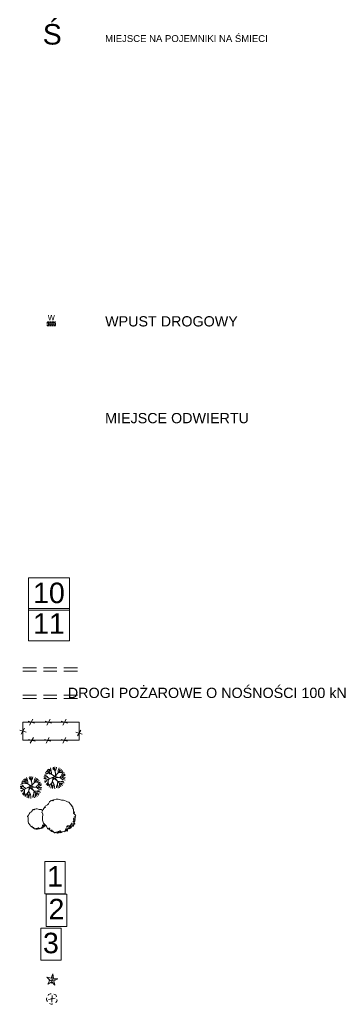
# Model space of a CAD drawing. Header units: centimetres. Extents: x -29333 to 403204, y -464147 to 16641.
# Tile 38 of 134: x -28786 to -24102, y -35205 to -20793. Entities that reach past the tile are written whole.
import ezdxf

# ---------------------------------------------------------------- set-up
doc = ezdxf.new("R2010")
doc.units = ezdxf.units.CM
doc.header["$MEASUREMENT"] = 0
doc.set_wipeout_variables(frame=1)
for name, pattern in [('Krawędzie ukryte', [34, 24, -10]), ('Przerywana BARDZO długa', [300, 200, -100]), ('Wipeout_Contour', [100, 0, -100])]:
    doc.linetypes.add(name, pattern=pattern)
for name, color, linetype in [('810-G Ogólne', 7, 'Continuous'), ('830-G Teksty Etykiety', 7, 'Continuous'), ('DROGI POŻAROWE', 7, 'Continuous'), ('PZT NOWE', 7, 'Continuous'), ('WYBURZENIA', 7, 'Continuous')]:
    doc.layers.add(name, color=color, linetype=linetype)
doc.styles.add('GENERATED_STYLE_11', font='arial.ttf')

# ---------------------------------------------------------------- blocks, each defined once
blk = doc.blocks.new('Drzewo rzut 21[44]_1', base_point=(-28520, -32494))
at = {"color": 254, "linetype": 'Wipeout_Contour', "lineweight": 0, "ltscale": 8087210.834795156}
blk.add_wipeout([(-28498, -32636), (-28496, -32633), (-28500, -32632), (-28500, -32630), (-28494, -32630), (-28484, -32630), (-28478, -32628), (-28472, -32631), (-28469, -32625), (-28459, -32626), (-28454, -32621), (-28456, -32618), (-28459, -32619), (-28463, -32618), (-28462, -32614), (-28460, -32610), (-28454, -32610), (-28455, -32614), (-28449, -32613), (-28449, -32610), (-28450, -32606), (-28446, -32608), (-28440, -32609), (-28438, -32605), (-28442, -32605), (-28444, -32603), (-28440, -32601), (-28434, -32602), (-28428, -32605), (-28428, -32600), (-28431, -32598), (-28431, -32594), (-28421, -32593), (-28419, -32596), (-28420, -32599), (-28415, -32598), (-28416, -32594), (-28415, -32591), (-28411, -32590), (-28410, -32592), (-28407, -32589), (-28410, -32586), (-28417, -32589), (-28421, -32587), (-28420, -32582), (-28415, -32581), (-28412, -32580), (-28405, -32581), (-28401, -32580), (-28401, -32575), (-28396, -32575), (-28396, -32580), (-28392, -32582), (-28389, -32575), (-28393, -32572), (-28395, -32570), (-28391, -32565), (-28393, -32562), (-28391, -32559), (-28388, -32560), (-28385, -32558), (-28383, -32559), (-28384, -32560), (-28382, -32564), (-28379, -32562), (-28379, -32557), (-28384, -32555), (-28387, -32555), (-28388, -32549), (-28386, -32550), (-28383, -32545), (-28386, -32543), (-28386, -32539), (-28382, -32538), (-28380, -32539), (-28379, -32534), (-28382, -32532), (-28381, -32529), (-28377, -32529), (-28376, -32525), (-28380, -32523), (-28382, -32515), (-28376, -32513), (-28373, -32506), (-28377, -32509), (-28380, -32507), (-28376, -32502), (-28381, -32499), (-28380, -32497), (-28374, -32495), (-28371, -32491), (-28374, -32483), (-28382, -32477), (-28391, -32467), (-28390, -32460), (-28386, -32461), (-28385, -32465), (-28383, -32462), (-28386, -32458), (-28392, -32451), (-28392, -32442), (-28392, -32430), (-28397, -32425), (-28398, -32414), (-28402, -32409), (-28401, -32405), (-28404, -32405), (-28405, -32407), (-28407, -32402), (-28417, -32387), (-28432, -32370), (-28443, -32367), (-28456, -32362), (-28469, -32356), (-28479, -32354), (-28492, -32354), (-28498, -32352), (-28527, -32345), (-28543, -32345), (-28565, -32350), (-28572, -32358), (-28579, -32354), (-28587, -32355), (-28603, -32368), (-28609, -32384), (-28621, -32394), (-28639, -32404), (-28643, -32412), (-28641, -32414), (-28638, -32415), (-28640, -32418), (-28647, -32418), (-28657, -32436), (-28666, -32453), (-28670, -32457), (-28669, -32461), (-28665, -32461), (-28659, -32477), (-28663, -32507), (-28663, -32527), (-28654, -32554), (-28629, -32581), (-28621, -32601), (-28617, -32604), (-28609, -32603), (-28605, -32599), (-28602, -32599), (-28600, -32601), (-28603, -32604), (-28605, -32610), (-28601, -32613), (-28595, -32613), (-28594, -32622), (-28589, -32621), (-28584, -32620), (-28586, -32617), (-28583, -32616), (-28579, -32617), (-28581, -32621), (-28584, -32627), (-28580, -32630), (-28579, -32628), (-28580, -32626), (-28573, -32625), (-28569, -32627), (-28561, -32635), (-28562, -32637), (-28558, -32640), (-28555, -32639), (-28553, -32636), (-28547, -32632), (-28545, -32635), (-28546, -32637), (-28540, -32638), (-28542, -32636), (-28539, -32634), (-28533, -32631), (-28528, -32633), (-28527, -32629), (-28523, -32626), (-28524, -32631), (-28525, -32636), (-28520, -32637), (-28521, -32633), (-28516, -32633), (-28513, -32634), (-28508, -32638)], dxfattribs=at).dxf.layer = 'PZT NOWE'
at = {"layer": 'PZT NOWE', "color": 8, "linetype": 'Continuous', "lineweight": 13}
for p, q in [((-28647, -32418), (-28657, -32436)), ((-28640, -32418), (-28647, -32418)), ((-28639, -32404), (-28643, -32412)), ((-28643, -32412), (-28641, -32414)), ((-28641, -32414), (-28638, -32415)), ((-28638, -32415), (-28640, -32418)), ((-28621, -32394), (-28639, -32404)), ((-28609, -32384), (-28621, -32394)), ((-28603, -32368), (-28609, -32384)), ((-28587, -32355), (-28603, -32368)), ((-28579, -32354), (-28587, -32355)), ((-28572, -32358), (-28579, -32354)), ((-28565, -32350), (-28572, -32358)), ((-28543, -32345), (-28565, -32350)), ((-28527, -32345), (-28543, -32345)), ((-28498, -32352), (-28527, -32345)), ((-28492, -32354), (-28498, -32352)), ((-28479, -32354), (-28492, -32354)), ((-28469, -32356), (-28479, -32354)), ((-28456, -32362), (-28469, -32356)), ((-28443, -32367), (-28456, -32362)), ((-28432, -32370), (-28443, -32367)), ((-28417, -32387), (-28432, -32370)), ((-28407, -32402), (-28417, -32387)), ((-28405, -32407), (-28407, -32402)), ((-28404, -32405), (-28405, -32407)), ((-28401, -32405), (-28404, -32405)), ((-28402, -32409), (-28401, -32405)), ((-28398, -32414), (-28402, -32409)), ((-28397, -32425), (-28398, -32414)), ((-28392, -32430), (-28397, -32425)), ((-28666, -32453), (-28670, -32457)), ((-28670, -32457), (-28669, -32461)), ((-28669, -32461), (-28665, -32461)), ((-28657, -32436), (-28666, -32453)), ((-28665, -32461), (-28659, -32477)), ((-28659, -32477), (-28663, -32507)), ((-28663, -32507), (-28663, -32527)), ((-28663, -32527), (-28654, -32554)), ((-28654, -32554), (-28629, -32581)), ((-28419, -32571), (-28414, -32570)), ((-28414, -32570), (-28413, -32567)), ((-28413, -32564), (-28409, -32562)), ((-28411, -32565), (-28413, -32564)), ((-28413, -32567), (-28409, -32568)), ((-28409, -32568), (-28411, -32565)), ((-28409, -32562), (-28404, -32565)), ((-28407, -32557), (-28405, -32552)), ((-28403, -32561), (-28407, -32557)), ((-28404, -32565), (-28401, -32563)), ((-28401, -32563), (-28403, -32561)), ((-28396, -32543), (-28389, -32537)), ((-28391, -32565), (-28395, -32570)), ((-28395, -32570), (-28393, -32572)), ((-28391, -32559), (-28393, -32562)), ((-28393, -32562), (-28391, -32565)), ((-28392, -32442), (-28392, -32430)), ((-28392, -32451), (-28392, -32442)), ((-28386, -32458), (-28392, -32451)), ((-28392, -32518), (-28389, -32515)), ((-28391, -32522), (-28392, -32518)), ((-28389, -32546), (-28392, -32542)), ((-28391, -32467), (-28390, -32460)), ((-28382, -32477), (-28391, -32467)), ((-28389, -32520), (-28391, -32522)), ((-28388, -32560), (-28391, -32559)), ((-28390, -32460), (-28386, -32461)), ((-28389, -32515), (-28382, -32515)), ((-28386, -32521), (-28389, -32520)), ((-28389, -32533), (-28387, -32524)), ((-28389, -32537), (-28389, -32533)), ((-28388, -32549), (-28389, -32546)), ((-28386, -32550), (-28388, -32549)), ((-28385, -32558), (-28388, -32560)), ((-28381, -32499), (-28387, -32501)), ((-28387, -32524), (-28386, -32521)), ((-28387, -32555), (-28384, -32555)), ((-28383, -32462), (-28386, -32458)), ((-28386, -32461), (-28385, -32465)), ((-28382, -32538), (-28386, -32539)), ((-28386, -32539), (-28386, -32543)), ((-28386, -32543), (-28383, -32545)), ((-28383, -32545), (-28386, -32550)), ((-28385, -32465), (-28383, -32462)), ((-28383, -32559), (-28385, -32558)), ((-28384, -32555), (-28379, -32557)), ((-28384, -32560), (-28383, -32559)), ((-28382, -32564), (-28384, -32560)), ((-28374, -32483), (-28382, -32477)), ((-28382, -32515), (-28376, -32513)), ((-28382, -32532), (-28379, -32534)), ((-28380, -32539), (-28382, -32538)), ((-28379, -32562), (-28382, -32564)), ((-28376, -32502), (-28381, -32499)), ((-28381, -32524), (-28380, -32523)), ((-28380, -32527), (-28381, -32524)), ((-28381, -32529), (-28380, -32527)), ((-28377, -32529), (-28381, -32529)), ((-28380, -32497), (-28374, -32495)), ((-28380, -32507), (-28376, -32502)), ((-28377, -32509), (-28380, -32507)), ((-28380, -32523), (-28376, -32525)), ((-28379, -32534), (-28380, -32539)), ((-28379, -32557), (-28379, -32562)), ((-28373, -32506), (-28377, -32509)), ((-28376, -32525), (-28377, -32529)), ((-28376, -32513), (-28373, -32506)), ((-28371, -32491), (-28374, -32483)), ((-28374, -32495), (-28371, -32491)), ((-28629, -32581), (-28621, -32601)), ((-28621, -32601), (-28617, -32604)), ((-28617, -32604), (-28609, -32603)), ((-28609, -32603), (-28605, -32599)), ((-28605, -32599), (-28602, -32599)), ((-28603, -32604), (-28605, -32610)), ((-28605, -32610), (-28601, -32613)), ((-28600, -32601), (-28603, -32604)), ((-28602, -32599), (-28600, -32601)), ((-28601, -32613), (-28595, -32613)), ((-28595, -32613), (-28594, -32622)), ((-28594, -32622), (-28589, -32621)), ((-28589, -32621), (-28584, -32620)), ((-28586, -32617), (-28583, -32616)), ((-28584, -32620), (-28586, -32617)), ((-28581, -32621), (-28584, -32627)), ((-28584, -32627), (-28580, -32630)), ((-28583, -32616), (-28579, -32617)), ((-28579, -32617), (-28581, -32621)), ((-28580, -32626), (-28573, -32625)), ((-28579, -32628), (-28580, -32626)), ((-28580, -32630), (-28579, -32628)), ((-28573, -32625), (-28569, -32627)), ((-28569, -32627), (-28561, -32635)), ((-28561, -32635), (-28562, -32637)), ((-28562, -32637), (-28558, -32640)), ((-28558, -32640), (-28555, -32639)), ((-28555, -32639), (-28553, -32636)), ((-28553, -32636), (-28547, -32632)), ((-28547, -32632), (-28545, -32635)), ((-28545, -32635), (-28546, -32637)), ((-28546, -32637), (-28540, -32638)), ((-28542, -32636), (-28539, -32634)), ((-28540, -32638), (-28542, -32636)), ((-28539, -32634), (-28533, -32631)), ((-28533, -32631), (-28528, -32633)), ((-28532, -32642), (-28532, -32638)), ((-28532, -32638), (-28529, -32638)), ((-28527, -32644), (-28532, -32642)), ((-28529, -32638), (-28527, -32644)), ((-28528, -32633), (-28527, -32629)), ((-28527, -32629), (-28523, -32626)), ((-28524, -32631), (-28525, -32636)), ((-28525, -32636), (-28520, -32637)), ((-28523, -32626), (-28524, -32631)), ((-28520, -32637), (-28521, -32633)), ((-28521, -32633), (-28516, -32633)), ((-28516, -32633), (-28515, -32629)), ((-28515, -32629), (-28508, -32630)), ((-28510, -32621), (-28513, -32622)), ((-28513, -32634), (-28508, -32638)), ((-28506, -32623), (-28510, -32621)), ((-28508, -32630), (-28505, -32627)), ((-28508, -32638), (-28498, -32636)), ((-28505, -32627), (-28506, -32623)), ((-28500, -32632), (-28500, -32630)), ((-28500, -32630), (-28494, -32630)), ((-28496, -32633), (-28500, -32632)), ((-28498, -32636), (-28496, -32633)), ((-28494, -32630), (-28484, -32630)), ((-28484, -32630), (-28478, -32628)), ((-28478, -32628), (-28472, -32631)), ((-28472, -32631), (-28469, -32625)), ((-28469, -32625), (-28459, -32626)), ((-28463, -32618), (-28462, -32614)), ((-28459, -32619), (-28463, -32618)), ((-28462, -32614), (-28460, -32610)), ((-28460, -32610), (-28454, -32610)), ((-28456, -32618), (-28459, -32619)), ((-28459, -32626), (-28454, -32621)), ((-28457, -32603), (-28456, -32601)), ((-28454, -32604), (-28457, -32603)), ((-28454, -32621), (-28456, -32618)), ((-28454, -32610), (-28455, -32614)), ((-28455, -32614), (-28449, -32613)), ((-28450, -32606), (-28454, -32604)), ((-28453, -32591), (-28452, -32586)), ((-28447, -32590), (-28453, -32591)), ((-28452, -32586), (-28450, -32586)), ((-28450, -32586), (-28448, -32585)), ((-28449, -32610), (-28450, -32606)), ((-28449, -32613), (-28449, -32610)), ((-28449, -32620), (-28447, -32617)), ((-28448, -32624), (-28449, -32620)), ((-28448, -32585), (-28447, -32581)), ((-28443, -32621), (-28448, -32624)), ((-28447, -32581), (-28443, -32579)), ((-28445, -32584), (-28447, -32590)), ((-28447, -32617), (-28443, -32617)), ((-28446, -32608), (-28440, -32609)), ((-28442, -32583), (-28445, -32584)), ((-28444, -32603), (-28440, -32601)), ((-28442, -32605), (-28444, -32603)), ((-28443, -32579), (-28440, -32577)), ((-28443, -32617), (-28443, -32621)), ((-28441, -32587), (-28442, -32583)), ((-28438, -32605), (-28442, -32605)), ((-28439, -32581), (-28441, -32587)), ((-28440, -32577), (-28439, -32581)), ((-28440, -32601), (-28434, -32602)), ((-28440, -32609), (-28438, -32605)), ((-28434, -32602), (-28428, -32605)), ((-28433, -32582), (-28431, -32574)), ((-28429, -32579), (-28433, -32582)), ((-28431, -32574), (-28429, -32579)), ((-28431, -32594), (-28428, -32590)), ((-28431, -32598), (-28431, -32594)), ((-28428, -32600), (-28431, -32598)), ((-28428, -32590), (-28420, -32582)), ((-28428, -32605), (-28428, -32600)), ((-28421, -32587), (-28417, -32589)), ((-28419, -32596), (-28421, -32593)), ((-28420, -32575), (-28419, -32571)), ((-28418, -32577), (-28420, -32575)), ((-28420, -32582), (-28415, -32581)), ((-28420, -32599), (-28419, -32596)), ((-28415, -32598), (-28420, -32599)), ((-28417, -32574), (-28418, -32577)), ((-28411, -32573), (-28417, -32574)), ((-28417, -32589), (-28410, -32586)), ((-28415, -32591), (-28416, -32594)), ((-28416, -32594), (-28415, -32598)), ((-28415, -32581), (-28412, -32580)), ((-28411, -32590), (-28415, -32591)), ((-28413, -32577), (-28411, -32573)), ((-28412, -32580), (-28413, -32577)), ((-28410, -32592), (-28411, -32590)), ((-28410, -32586), (-28407, -32589)), ((-28407, -32589), (-28410, -32592)), ((-28401, -32580), (-28405, -32581)), ((-28396, -32575), (-28401, -32575)), ((-28401, -32575), (-28401, -32580)), ((-28396, -32580), (-28396, -32575)), ((-28392, -32582), (-28396, -32580)), ((-28393, -32572), (-28389, -32575)), ((-28389, -32575), (-28392, -32582))]:
    blk.add_line(p, q, dxfattribs=at)
blk = doc.blocks.new('Drzewo rzut 21[45]_1', base_point=(-28213, -32452))
at = {"color": 254, "linetype": 'Wipeout_Contour', "lineweight": 0, "ltscale": 8045101.920935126}
blk.add_wipeout([(-28176, -32690), (-28172, -32684), (-28178, -32683), (-28178, -32679), (-28169, -32678), (-28152, -32679), (-28142, -32675), (-28133, -32681), (-28127, -32670), (-28111, -32672), (-28102, -32664), (-28106, -32660), (-28110, -32661), (-28117, -32660), (-28116, -32652), (-28112, -32645), (-28102, -32646), (-28103, -32652), (-28094, -32651), (-28094, -32645), (-28096, -32639), (-28088, -32643), (-28079, -32644), (-28075, -32638), (-28082, -32638), (-28085, -32633), (-28079, -32630), (-28068, -32632), (-28058, -32637), (-28058, -32630), (-28064, -32625), (-28064, -32619), (-28048, -32618), (-28044, -32622), (-28045, -32627), (-28037, -32626), (-28038, -32618), (-28037, -32613), (-28031, -32612), (-28029, -32616), (-28025, -32611), (-28029, -32606), (-28040, -32610), (-28048, -32608), (-28046, -32600), (-28037, -32597), (-28032, -32596), (-28020, -32598), (-28014, -32596), (-28013, -32587), (-28005, -32588), (-28005, -32595), (-28000, -32599), (-27994, -32588), (-28000, -32582), (-28004, -32579), (-27997, -32571), (-28000, -32566), (-27998, -32561), (-27992, -32563), (-27987, -32559), (-27984, -32560), (-27985, -32563), (-27982, -32568), (-27978, -32566), (-27978, -32557), (-27986, -32554), (-27991, -32554), (-27992, -32544), (-27988, -32546), (-27984, -32538), (-27989, -32535), (-27989, -32528), (-27983, -32525), (-27979, -32528), (-27976, -32519), (-27982, -32516), (-27980, -32511), (-27974, -32510), (-27973, -32504), (-27979, -32501), (-27983, -32488), (-27971, -32484), (-27968, -32473), (-27974, -32477), (-27978, -32474), (-27972, -32466), (-27981, -32460), (-27978, -32457), (-27968, -32454), (-27964, -32448), (-27968, -32434), (-27983, -32424), (-27997, -32408), (-27995, -32396), (-27989, -32398), (-27988, -32403), (-27983, -32399), (-27989, -32393), (-27998, -32380), (-27998, -32366), (-27999, -32346), (-28007, -32337), (-28008, -32319), (-28015, -32311), (-28014, -32304), (-28019, -32304), (-28021, -32307), (-28023, -32298), (-28040, -32274), (-28066, -32245), (-28083, -32241), (-28105, -32232), (-28127, -32222), (-28145, -32218), (-28166, -32218), (-28175, -32216), (-28223, -32204), (-28251, -32204), (-28287, -32213), (-28300, -32226), (-28311, -32218), (-28324, -32221), (-28351, -32242), (-28361, -32269), (-28380, -32285), (-28410, -32303), (-28417, -32315), (-28414, -32319), (-28409, -32321), (-28413, -32326), (-28424, -32326), (-28440, -32355), (-28456, -32385), (-28462, -32390), (-28460, -32397), (-28454, -32397), (-28445, -32424), (-28450, -32475), (-28451, -32508), (-28436, -32552), (-28393, -32598), (-28380, -32631), (-28374, -32636), (-28361, -32635), (-28354, -32628), (-28349, -32627), (-28345, -32631), (-28350, -32636), (-28353, -32646), (-28347, -32651), (-28337, -32650), (-28335, -32665), (-28327, -32664), (-28319, -32663), (-28322, -32658), (-28318, -32655), (-28310, -32657), (-28315, -32663), (-28318, -32675), (-28312, -32679), (-28311, -32675), (-28312, -32672), (-28300, -32671), (-28294, -32675), (-28281, -32688), (-28282, -32691), (-28276, -32696), (-28270, -32694), (-28267, -32688), (-28258, -32683), (-28255, -32687), (-28256, -32691), (-28245, -32693), (-28249, -32689), (-28243, -32686), (-28234, -32681), (-28226, -32684), (-28224, -32678), (-28218, -32672), (-28219, -32681), (-28220, -32689), (-28212, -32691), (-28213, -32684), (-28205, -32684), (-28200, -32685), (-28192, -32693)], dxfattribs=at).dxf.layer = 'PZT NOWE'
at = {"layer": 'PZT NOWE', "color": 8, "linetype": 'Continuous', "lineweight": 13}
for p, q in [((-28361, -32269), (-28380, -32285)), ((-28351, -32242), (-28361, -32269)), ((-28324, -32221), (-28351, -32242)), ((-28311, -32218), (-28324, -32221)), ((-28300, -32226), (-28311, -32218)), ((-28287, -32213), (-28300, -32226)), ((-28251, -32204), (-28287, -32213)), ((-28223, -32204), (-28251, -32204)), ((-28175, -32216), (-28223, -32204)), ((-28166, -32218), (-28175, -32216)), ((-28145, -32218), (-28166, -32218)), ((-28127, -32222), (-28145, -32218)), ((-28105, -32232), (-28127, -32222)), ((-28083, -32241), (-28105, -32232)), ((-28066, -32245), (-28083, -32241)), ((-28040, -32274), (-28066, -32245)), ((-28023, -32298), (-28040, -32274)), ((-28456, -32385), (-28462, -32390)), ((-28462, -32390), (-28460, -32397)), ((-28460, -32397), (-28454, -32397)), ((-28440, -32355), (-28456, -32385)), ((-28454, -32397), (-28445, -32424)), ((-28445, -32424), (-28450, -32475)), ((-28424, -32326), (-28440, -32355)), ((-28413, -32326), (-28424, -32326)), ((-28410, -32303), (-28417, -32315)), ((-28417, -32315), (-28414, -32319)), ((-28414, -32319), (-28409, -32321)), ((-28409, -32321), (-28413, -32326)), ((-28380, -32285), (-28410, -32303)), ((-28021, -32307), (-28023, -32298)), ((-28019, -32304), (-28021, -32307)), ((-28014, -32304), (-28019, -32304)), ((-28015, -32311), (-28014, -32304)), ((-28008, -32319), (-28015, -32311)), ((-28007, -32337), (-28008, -32319)), ((-27999, -32346), (-28007, -32337)), ((-27998, -32366), (-27999, -32346)), ((-27998, -32380), (-27998, -32366)), ((-27989, -32393), (-27998, -32380)), ((-27997, -32408), (-27995, -32396)), ((-27983, -32424), (-27997, -32408)), ((-27995, -32396), (-27989, -32398)), ((-27983, -32399), (-27989, -32393)), ((-27989, -32398), (-27988, -32403)), ((-27988, -32403), (-27983, -32399)), ((-27968, -32434), (-27983, -32424)), ((-28450, -32475), (-28451, -32508)), ((-28451, -32508), (-28436, -32552)), ((-28436, -32552), (-28393, -32598)), ((-28034, -32569), (-28027, -32566)), ((-28030, -32571), (-28034, -32569)), ((-28027, -32566), (-28019, -32570)), ((-28025, -32558), (-28021, -32549)), ((-28017, -32564), (-28025, -32558)), ((-28019, -32570), (-28013, -32567)), ((-28013, -32567), (-28017, -32564)), ((-28005, -32534), (-27993, -32523)), ((-27998, -32561), (-28000, -32566)), ((-28000, -32566), (-27997, -32571)), ((-27998, -32492), (-27993, -32487)), ((-27998, -32499), (-27998, -32492)), ((-27995, -32496), (-27998, -32499)), ((-27994, -32538), (-27998, -32533)), ((-27992, -32563), (-27998, -32561)), ((-27989, -32497), (-27995, -32496)), ((-27995, -32516), (-27990, -32503)), ((-27993, -32523), (-27995, -32516)), ((-27992, -32544), (-27994, -32538)), ((-27993, -32487), (-27983, -32488)), ((-27988, -32546), (-27992, -32544)), ((-27987, -32559), (-27992, -32563)), ((-27981, -32460), (-27991, -32465)), ((-27991, -32554), (-27986, -32554)), ((-27990, -32503), (-27989, -32497)), ((-27983, -32525), (-27989, -32528)), ((-27989, -32528), (-27989, -32535)), ((-27989, -32535), (-27984, -32538)), ((-27984, -32538), (-27988, -32546)), ((-27984, -32560), (-27987, -32559)), ((-27986, -32554), (-27978, -32557)), ((-27985, -32563), (-27984, -32560)), ((-27982, -32568), (-27985, -32563)), ((-27983, -32488), (-27971, -32484)), ((-27979, -32528), (-27983, -32525)), ((-27982, -32516), (-27976, -32519)), ((-27978, -32566), (-27982, -32568)), ((-27972, -32466), (-27981, -32460)), ((-27980, -32503), (-27979, -32501)), ((-27978, -32507), (-27980, -32503)), ((-27980, -32511), (-27978, -32507)), ((-27974, -32510), (-27980, -32511)), ((-27979, -32501), (-27973, -32504)), ((-27976, -32519), (-27979, -32528)), ((-27978, -32457), (-27968, -32454)), ((-27978, -32474), (-27972, -32466)), ((-27974, -32477), (-27978, -32474)), ((-27978, -32557), (-27978, -32566)), ((-27968, -32473), (-27974, -32477)), ((-27973, -32504), (-27974, -32510)), ((-27971, -32484), (-27968, -32473)), ((-27964, -32448), (-27968, -32434)), ((-27968, -32454), (-27964, -32448)), ((-28393, -32598), (-28380, -32631)), ((-28380, -32631), (-28374, -32636)), ((-28374, -32636), (-28361, -32635)), ((-28361, -32635), (-28354, -32628)), ((-28354, -32628), (-28349, -32627)), ((-28350, -32636), (-28353, -32646)), ((-28353, -32646), (-28347, -32651)), ((-28345, -32631), (-28350, -32636)), ((-28349, -32627), (-28345, -32631)), ((-28347, -32651), (-28337, -32650)), ((-28337, -32650), (-28335, -32665)), ((-28335, -32665), (-28327, -32664)), ((-28327, -32664), (-28319, -32663)), ((-28322, -32658), (-28318, -32655)), ((-28319, -32663), (-28322, -32658)), ((-28318, -32655), (-28310, -32657)), ((-28315, -32663), (-28318, -32675)), ((-28318, -32675), (-28312, -32679)), ((-28310, -32657), (-28315, -32663)), ((-28312, -32672), (-28300, -32671)), ((-28311, -32675), (-28312, -32672)), ((-28312, -32679), (-28311, -32675)), ((-28300, -32671), (-28294, -32675)), ((-28294, -32675), (-28281, -32688)), ((-28281, -32688), (-28282, -32691)), ((-28282, -32691), (-28276, -32696)), ((-28276, -32696), (-28270, -32694)), ((-28270, -32694), (-28267, -32688)), ((-28267, -32688), (-28258, -32683)), ((-28258, -32683), (-28255, -32687)), ((-28255, -32687), (-28256, -32691)), ((-28256, -32691), (-28245, -32693)), ((-28249, -32689), (-28243, -32686)), ((-28245, -32693), (-28249, -32689)), ((-28243, -32686), (-28234, -32681)), ((-28234, -32681), (-28226, -32684)), ((-28233, -32699), (-28233, -32692)), ((-28233, -32692), (-28228, -32692)), ((-28223, -32702), (-28233, -32699)), ((-28228, -32692), (-28223, -32702)), ((-28226, -32684), (-28224, -32678)), ((-28224, -32678), (-28218, -32672)), ((-28219, -32681), (-28220, -32689)), ((-28220, -32689), (-28212, -32691)), ((-28218, -32672), (-28219, -32681)), ((-28212, -32691), (-28213, -32684)), ((-28213, -32684), (-28205, -32684)), ((-28205, -32684), (-28204, -32678)), ((-28204, -32678), (-28192, -32679)), ((-28195, -32664), (-28201, -32666)), ((-28200, -32685), (-28192, -32693)), ((-28189, -32667), (-28195, -32664)), ((-28192, -32679), (-28187, -32675)), ((-28192, -32693), (-28176, -32690)), ((-28187, -32675), (-28189, -32667)), ((-28178, -32679), (-28169, -32678)), ((-28178, -32683), (-28178, -32679)), ((-28172, -32684), (-28178, -32683)), ((-28176, -32690), (-28172, -32684)), ((-28169, -32678), (-28152, -32679)), ((-28152, -32679), (-28142, -32675)), ((-28142, -32675), (-28133, -32681)), ((-28133, -32681), (-28127, -32670)), ((-28127, -32670), (-28111, -32672)), ((-28117, -32660), (-28116, -32652)), ((-28110, -32661), (-28117, -32660)), ((-28116, -32652), (-28112, -32645)), ((-28112, -32645), (-28102, -32646)), ((-28111, -32672), (-28102, -32664)), ((-28106, -32660), (-28110, -32661)), ((-28108, -32633), (-28105, -32631)), ((-28103, -32636), (-28108, -32633)), ((-28102, -32664), (-28106, -32660)), ((-28096, -32639), (-28103, -32636)), ((-28102, -32646), (-28103, -32652)), ((-28103, -32652), (-28094, -32651)), ((-28101, -32613), (-28100, -32605)), ((-28091, -32613), (-28101, -32613)), ((-28100, -32605), (-28095, -32605)), ((-28094, -32645), (-28096, -32639)), ((-28095, -32605), (-28092, -32604)), ((-28094, -32651), (-28094, -32645)), ((-28094, -32663), (-28090, -32658)), ((-28092, -32669), (-28094, -32663)), ((-28092, -32604), (-28090, -32597)), ((-28084, -32665), (-28092, -32669)), ((-28087, -32602), (-28091, -32613)), ((-28090, -32597), (-28084, -32593)), ((-28090, -32658), (-28083, -32658)), ((-28088, -32643), (-28079, -32644)), ((-28081, -32601), (-28087, -32602)), ((-28085, -32633), (-28079, -32630)), ((-28082, -32638), (-28085, -32633)), ((-28084, -32593), (-28078, -32590)), ((-28083, -32658), (-28084, -32665)), ((-28075, -32638), (-28082, -32638)), ((-28080, -32607), (-28081, -32601)), ((-28076, -32598), (-28080, -32607)), ((-28079, -32630), (-28068, -32632)), ((-28079, -32644), (-28075, -32638)), ((-28078, -32590), (-28076, -32598)), ((-28068, -32632), (-28058, -32637)), ((-28067, -32599), (-28064, -32586)), ((-28061, -32594), (-28067, -32599)), ((-28064, -32586), (-28061, -32594)), ((-28064, -32619), (-28059, -32612)), ((-28064, -32625), (-28064, -32619)), ((-28058, -32630), (-28064, -32625)), ((-28059, -32612), (-28046, -32600)), ((-28058, -32637), (-28058, -32630)), ((-28048, -32608), (-28040, -32610)), ((-28044, -32622), (-28048, -32618)), ((-28046, -32587), (-28043, -32581)), ((-28042, -32591), (-28046, -32587)), ((-28046, -32600), (-28037, -32597)), ((-28045, -32627), (-28044, -32622)), ((-28037, -32626), (-28045, -32627)), ((-28043, -32581), (-28036, -32579)), ((-28040, -32585), (-28042, -32591)), ((-28030, -32584), (-28040, -32585)), ((-28040, -32610), (-28029, -32606)), ((-28037, -32613), (-28038, -32618)), ((-28038, -32618), (-28037, -32626)), ((-28037, -32597), (-28032, -32596)), ((-28031, -32612), (-28037, -32613)), ((-28036, -32579), (-28034, -32574)), ((-28034, -32574), (-28028, -32576)), ((-28034, -32591), (-28030, -32584)), ((-28032, -32596), (-28034, -32591)), ((-28029, -32616), (-28031, -32612)), ((-28028, -32576), (-28030, -32571)), ((-28029, -32606), (-28025, -32611)), ((-28025, -32611), (-28029, -32616)), ((-28014, -32596), (-28020, -32598)), ((-28013, -32587), (-28014, -32596)), ((-28005, -32588), (-28013, -32587)), ((-28005, -32595), (-28005, -32588)), ((-28000, -32599), (-28005, -32595)), ((-27997, -32571), (-28004, -32579)), ((-28004, -32579), (-28000, -32582)), ((-28000, -32582), (-27994, -32588)), ((-27994, -32588), (-28000, -32599))]:
    blk.add_line(p, q, dxfattribs=at)
blk = doc.blocks.new('Drzewo rzut 21[46]_1', base_point=(-28272, -31890))
at = {"color": 254, "linetype": 'Wipeout_Contour', "lineweight": 0, "ltscale": 1022772.707273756}
blk.add_wipeout([(-28235, -31932), (-28259, -31900), (-28257, -31889), (-28239, -31886), (-28218, -31887), (-28247, -31876), (-28260, -31880), (-28253, -31854), (-28258, -31826), (-28259, -31859), (-28271, -31875), (-28275, -31863), (-28303, -31848), (-28286, -31863), (-28282, -31873), (-28311, -31884), (-28347, -31905), (-28314, -31892), (-28279, -31887), (-28298, -31901), (-28304, -31933), (-28294, -31912), (-28274, -31897), (-28263, -31911)], dxfattribs=at).dxf.layer = 'PZT NOWE'
at = {"layer": 'PZT NOWE', "color": 8, "linetype": 'Continuous', "lineweight": 13}
for p, q in [((-28275, -31863), (-28305, -31847)), ((-28303, -31848), (-28286, -31863)), ((-28259, -31859), (-28258, -31826)), ((-28253, -31854), (-28258, -31826)), ((-28230, -31827), (-28253, -31854)), ((-28347, -31905), (-28311, -31884)), ((-28314, -31892), (-28347, -31905)), ((-28279, -31887), (-28314, -31892)), ((-28311, -31884), (-28282, -31873)), ((-28298, -31901), (-28304, -31934)), ((-28294, -31912), (-28304, -31933)), ((-28298, -31901), (-28279, -31887)), ((-28274, -31897), (-28294, -31912)), ((-28282, -31873), (-28286, -31863)), ((-28275, -31863), (-28271, -31875)), ((-28263, -31911), (-28274, -31897)), ((-28271, -31875), (-28259, -31859)), ((-28263, -31911), (-28235, -31932)), ((-28253, -31854), (-28260, -31880)), ((-28247, -31876), (-28260, -31880)), ((-28257, -31889), (-28259, -31900)), ((-28259, -31900), (-28235, -31932)), ((-28239, -31886), (-28257, -31889)), ((-28218, -31887), (-28247, -31876)), ((-28113, -31890), (-28239, -31886))]:
    blk.add_line(p, q, dxfattribs=at)
for centre, radius, start, end in [((-28346, -31715), 115, 235.9619, 277.2625), ((-28399, -31796), 39.4, 253.3924, 309.1288), ((-28359, -31755), 55.4, 223.6228, 276.1116), ((-28193, -31649), 227, 213.5211, 240.5113), ((-28420, -31820), 77.6, 359.7912, 47.9098), ((-28121, -31628), 263, 210.4625, 220.5768), ((-28515, -31822), 196, 355.2634, 23.4513), ((-28258, -31735), 43.3, 192.2646, 241.6468), ((-28047, -31692), 245, 189.2654, 208.7876), ((-27890, -31739), 378, 178.6734, 193.2839), ((-28330, -31726), 85.7, 318.4395, 354.7346), ((-28030, -31992), 259, 121.603, 140.4762), ((-28116, -31802), 107, 147.6382, 188.8421), ((-28206, -31744), 68.5, 261.7285, 319.9992), ((-28153, -31788), 50.5, 136.6523, 192.8043), ((-28031, -32050), 235, 113.0614, 136.3751), ((-28172, -31775), 40.2, 242.3217, 298.1159), ((-28093, -31836), 106, 138.8432, 151.8454), ((-28113, -31864), 56.5, 110.8445, 174.8699), ((-28120, -31874), 28.3, 88.6971, 172.4293), ((-28434, -32028), 126, 60.1968, 88.7653), ((-28416, -31967), 94, 41.9906, 99.0624), ((-28425, -31906), 55.1, 24.1006, 92.1743), ((-28425, -31916), 28, 18.599, 90.6709), ((-28490, -31676), 270, 284.0359, 302.1743), ((-28524, -31834), 164, 312.048, 325.8622), ((-28533, -31876), 177, 319.9749, 347.9252), ((-28453, -31950), 87.7, 321.8825, 9.8004), ((-28402, -31985), 42.1, 326.0707, 32.3963), ((-28255, -32048), 102, 126.5637, 168.1078), ((-28021, -32056), 308, 156.7777, 177.021), ((-28401, -32027), 94.7, 353.3952, 30.402), ((-28426, -32041), 154, 356.6114, 39.4557), ((-28180, -32052), 123, 146.7916, 177.4658), ((-28177, -32031), 69.5, 143.1198, 186.3155), ((-28424, -32108), 258, 19.569, 42.8565), ((-28114, -31987), 118, 158.9231, 207.1434), ((-28218, -32145), 201, 64.3449, 91.8835), ((-28290, -32113), 173, 40.2933, 64.1841), ((-28126, -32010), 79.7, 157.868, 197.4539), ((-28202, -32108), 140, 68.2667, 87.9274), ((-28097, -31796), 132, 223.7846, 261.0925), ((-28159, -32009), 69.2, 72.334, 115.0906), ((-28094, -31935), 84.3, 106.1144, 146.705), ((-28119, -31864), 40.8, 217.6862, 263.3208)]:
    blk.add_arc(centre, radius, start, end, dxfattribs=at)
blk = doc.blocks.new('Drzewo rzut 21[47]_1', base_point=(-28620, -32032))
at = {"color": 254, "linetype": 'Wipeout_Contour', "lineweight": 0, "ltscale": 1030860.209844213}
blk.add_wipeout([(-28583, -32074), (-28606, -32041), (-28605, -32030), (-28587, -32027), (-28566, -32028), (-28595, -32018), (-28608, -32022), (-28601, -31995), (-28606, -31968), (-28607, -32000), (-28619, -32017), (-28623, -32004), (-28651, -31989), (-28634, -32004), (-28630, -32015), (-28659, -32025), (-28694, -32046), (-28661, -32033), (-28627, -32029), (-28646, -32042), (-28652, -32074), (-28642, -32053), (-28622, -32039), (-28611, -32052)], dxfattribs=at).dxf.layer = 'PZT NOWE'
at = {"layer": 'PZT NOWE', "color": 8, "linetype": 'Continuous', "lineweight": 13}
for p, q in [((-28623, -32004), (-28653, -31988)), ((-28651, -31989), (-28634, -32004)), ((-28607, -32000), (-28606, -31968)), ((-28601, -31995), (-28606, -31968)), ((-28577, -31969), (-28601, -31995)), ((-28694, -32046), (-28659, -32025)), ((-28661, -32033), (-28694, -32046)), ((-28627, -32029), (-28661, -32033)), ((-28659, -32025), (-28630, -32015)), ((-28646, -32042), (-28652, -32076)), ((-28642, -32053), (-28652, -32074)), ((-28646, -32042), (-28627, -32029)), ((-28622, -32039), (-28642, -32053)), ((-28630, -32015), (-28634, -32004)), ((-28623, -32004), (-28619, -32017)), ((-28611, -32052), (-28622, -32039)), ((-28619, -32017), (-28607, -32000)), ((-28611, -32052), (-28583, -32074)), ((-28601, -31995), (-28608, -32022)), ((-28595, -32018), (-28608, -32022)), ((-28605, -32030), (-28606, -32041)), ((-28606, -32041), (-28583, -32074)), ((-28587, -32027), (-28605, -32030)), ((-28566, -32028), (-28595, -32018)), ((-28461, -32032), (-28587, -32027))]:
    blk.add_line(p, q, dxfattribs=at)
for centre, radius, start, end in [((-28773, -32047), 55.1, 24.1006, 92.1743), ((-28694, -31857), 115, 235.9619, 277.2625), ((-28747, -31937), 39.4, 253.3924, 309.1288), ((-28707, -31897), 55.4, 223.6228, 276.1116), ((-28541, -31791), 227, 213.5211, 240.5113), ((-28768, -31961), 77.6, 359.7912, 47.9098), ((-28469, -31769), 263, 210.4625, 220.5768), ((-28863, -31963), 196, 355.2634, 23.4513), ((-28606, -31877), 43.3, 192.2646, 241.6468), ((-28395, -31833), 245, 189.2654, 208.7876), ((-28238, -31881), 378, 178.6734, 193.2839), ((-28678, -31868), 85.7, 318.4395, 354.7346), ((-28378, -32133), 259, 121.603, 140.4762), ((-28464, -31943), 107, 147.6382, 188.8421), ((-28554, -31885), 68.5, 261.7285, 319.9992), ((-28501, -31930), 50.5, 136.6523, 192.8043), ((-28379, -32191), 235, 113.0614, 136.3751), ((-28520, -31917), 40.2, 242.3217, 298.1159), ((-28441, -31977), 106, 138.8432, 151.8454), ((-28461, -32006), 56.5, 110.8445, 174.8699), ((-28468, -32015), 28.3, 88.6971, 172.4293), ((-28782, -32170), 126, 60.1968, 88.7653), ((-28764, -32109), 94, 41.9906, 99.0624), ((-28773, -32057), 28, 18.599, 90.6709), ((-28838, -31818), 270, 284.0359, 302.1743), ((-28872, -31975), 164, 312.048, 325.8622), ((-28881, -32017), 177, 319.9749, 347.9252), ((-28801, -32092), 87.7, 321.8825, 9.8004), ((-28750, -32127), 42.1, 326.0707, 32.3963), ((-28603, -32189), 102, 126.5637, 168.1078), ((-28369, -32197), 308, 156.7777, 177.021), ((-28749, -32168), 94.7, 353.3952, 30.402), ((-28774, -32182), 154, 356.6114, 39.4557), ((-28528, -32194), 123, 146.7916, 177.4658), ((-28525, -32173), 69.5, 143.1198, 186.3155), ((-28772, -32249), 258, 19.569, 42.8565), ((-28462, -32128), 118, 158.9231, 207.1434), ((-28566, -32287), 201, 64.3449, 91.8835), ((-28638, -32255), 173, 40.2933, 64.1841), ((-28474, -32151), 79.7, 157.868, 197.4539), ((-28550, -32249), 140, 68.2667, 87.9274), ((-28445, -31938), 132, 223.7846, 261.0925), ((-28507, -32150), 69.2, 72.334, 115.0906), ((-28442, -32076), 84.3, 106.1144, 146.705), ((-28467, -32005), 40.8, 217.6862, 263.3208)]:
    blk.add_arc(centre, radius, start, end, dxfattribs=at)

msp = doc.modelspace()

# ---------------------------------------------------------------- linework, layer by layer
at = {"layer": '810-G Ogólne', "color": 7, "linetype": 'Continuous', "lineweight": 13, "flags": 128}
msp.add_lwpolyline([(-27915.5, -31074.6), (-28738.8, -31074.6), (-28738.8, -31340.2), (-27915.5, -31340.2)], close=True, dxfattribs=at)
at = {"layer": '810-G Ogólne', "color": 112, "linetype": 'Continuous', "lineweight": 13, "true_color": 0x00bb5e, "flags": 128}
msp.add_lwpolyline([(-28325.7, -34820.2), (-28389.9, -34807.6), (-28341.4, -34851.5), (-28373.1, -34908.6), (-28316.4, -34876.1), (-28271.9, -34924), (-28285.4, -34860), (-28226.1, -34832.4), (-28291.1, -34825.4), (-28299, -34760.5)], close=True, dxfattribs=at)
for points in [[(-28387.1, -35111.1, 0.3701097), (-28378.7, -35162.5)], [(-28322.6, -35051, 0.3711816), (-28369, -35075)], [(-28245.6, -35093.5, 0.3701097), (-28282.7, -35057)], [(-28262.4, -35180.3, 0.372145), (-28238.9, -35133.6)], [(-28349.8, -35191, 0.372145), (-28298.1, -35198.8)]]:
    msp.add_lwpolyline(points, format="xyb", dxfattribs=at)
at = {"layer": '810-G Ogólne', "color": 112, "linetype": 'Continuous', "lineweight": 13, "true_color": 0x00bb5e}
for centre, radius in [((-28310.5, -34851.5), 5.27), ((-28313.6, -35125.3), 4.77)]:
    msp.add_circle(centre, radius, dxfattribs=at)
at = {"layer": 'DROGI POŻAROWE', "color": 230, "linetype": 'Przerywana BARDZO długa', "lineweight": 13, "flags": 128}
for points in [[(-28738.8, -30278.8), (-27873.9, -30278.8)], [(-28738.8, -30678.8), (-27873.9, -30678.8)]]:
    msp.add_lwpolyline(points, dxfattribs=at)
at = {"layer": 'DROGI POŻAROWE', "color": 30, "linetype": 'Przerywana BARDZO długa', "lineweight": 20, "flags": 128}
for points in [[(-28738.8, -30330.2), (-27873.9, -30330.2)], [(-28738.8, -30730.2), (-27873.9, -30730.2)]]:
    msp.add_lwpolyline(points, dxfattribs=at)
at = {"layer": 'PZT NOWE', "color": 7, "linetype": 'Continuous', "lineweight": 13}
for p, q in [((-28365.4, -25228.5), (-28380.3, -25213.6)), ((-28277.8, -25228.5), (-28262.9, -25213.6)), ((-28365.4, -25261.1), (-28380.3, -25276)), ((-28343.1, -25228.5), (-28343.1, -25261.1)), ((-28321.6, -25228.5), (-28321.6, -25261.1)), ((-28300.1, -25228.5), (-28300.1, -25261.1)), ((-28277.8, -25261.1), (-28262.9, -25276))]:
    msp.add_line(p, q, dxfattribs=at)
at = {"layer": 'PZT NOWE', "color": 251, "linetype": 'Krawędzie ukryte', "lineweight": 13, "true_color": 0x6a6a6a, "flags": 128}
msp.add_lwpolyline([(-28380.3, -25276), (-28262.9, -25276), (-28262.9, -25213.6), (-28380.3, -25213.6)], close=True, dxfattribs=at)
at = {"layer": 'PZT NOWE', "color": 7, "linetype": 'Continuous', "lineweight": 13, "flags": 128}
for points in [[(-28365.4, -25261.1), (-28277.8, -25261.1), (-28277.8, -25228.5), (-28365.4, -25228.5)], [(-28657.1, -28964.4), (-28057.1, -28964.4), (-28057.1, -29435.8), (-28657.1, -29435.8)], [(-28657.1, -29412.4), (-28057.1, -29412.4), (-28057.1, -29883.8), (-28657.1, -29883.8)], [(-28417.8, -33114.3), (-28117.8, -33114.3), (-28117.8, -33585.7), (-28417.8, -33585.7)], [(-28396.5, -33592.8), (-28096.5, -33592.8), (-28096.5, -34064.3), (-28396.5, -34064.3)], [(-28477.8, -34089), (-28177.8, -34089), (-28177.8, -34560.4), (-28477.8, -34560.4)]]:
    msp.add_lwpolyline(points, close=True, dxfattribs=at)
at = {"layer": 'WYBURZENIA', "color": 1, "linetype": 'Continuous', "lineweight": 13}
for p, q in [((-28662.9, -31061), (-28569.4, -31088.2)), ((-28592.1, -31032.3), (-28640.2, -31116.9)), ((-28411.6, -31061), (-28318.2, -31088.2)), ((-28340.9, -31032.3), (-28388.9, -31116.9)), ((-28176.7, -31061), (-28083.2, -31088.2)), ((-28105.9, -31032.3), (-28153.9, -31116.9)), ((-28785.5, -31193.8), (-28692.1, -31221)), ((-28714.8, -31165.1), (-28762.8, -31249.7)), ((-27962.3, -31221.4), (-27868.8, -31248.6)), ((-27891.5, -31192.7), (-27939.5, -31277.3)), ((-28653.9, -31326.6), (-28560.5, -31353.7)), ((-28583.2, -31297.8), (-28631.2, -31382.5)), ((-28422.4, -31326.6), (-28328.9, -31353.7)), ((-28351.6, -31297.8), (-28399.6, -31382.5)), ((-28177.9, -31326.6), (-28084.5, -31353.7)), ((-28107.2, -31297.8), (-28155.2, -31382.5)), ((-28358.3, -34860.9), (-28262.8, -34842.1)), ((-28308.7, -34802.9), (-28312.4, -34900.1)), ((-28361.4, -35134.7), (-28265.9, -35115.8)), ((-28311.8, -35076.6), (-28315.5, -35173.9))]:
    msp.add_line(p, q, dxfattribs=at)

# ---------------------------------------------------------------- block references
at = {"layer": 'PZT NOWE', "color": 7, "linetype": 'Continuous', "lineweight": 13}
for name, p in [('Drzewo rzut 21[46]_1', (-28272.4, -31890.2)), ('Drzewo rzut 21[44]_1', (-28520.4, -32494))]:
    msp.add_blockref(name, p, dxfattribs=at)

# ---------------------------------------------------------------- texts
at = {"layer": '830-G Teksty Etykiety', "color": 7, "linetype": 'Continuous', "lineweight": 13, "attachment_point": 1, "style": 'GENERATED_STYLE_11'}
for s, insert, char_height in [('\\A1;{\\pql;\\fArial|b0|i0|c0|p38;MIEJSCE NA POJEMNIKI NA ŚMIECI}', (-27533.3, -21019.3), 100), ('\\A1;{\\pql;\\fArial|b0|i0|c0|p38;WPUST DROGOWY}', (-27533.3, -25133.2), 150), ('\\A1;{\\pql;\\fArial|b0|i0|c0|p38;MIEJSCE ODWIERTU}', (-27533.3, -26549.8), 150), ('\\A1;{\\pql;\\fArial|b0|i0|c0|p38;\\P\\pql;\\fArial|b0|i0|c0|p38;\\P\\pql;\\fArial|b0|i0|c0|p38;\\C1;DROGI POŻAROWE O NOŚNOŚCI 100 kN\\P\\pql;\\fArial|b0|i0|c0|p38;\\C7;\\P\\pql;\\fArial|b0|i0|c0|p38;\\P\\pql;\\fArial|b0|i0|c0|p38;\\P\\pql;\\fArial|b0|i0|c0|p38;\\H1.333333x;}', (-28079.2, -30071.3), 150)]:
    msp.add_mtext(s, dxfattribs=dict(at, insert=insert, char_height=char_height))
at = {"layer": 'PZT NOWE', "color": 7, "linetype": 'Continuous', "lineweight": 13, "insert": (-28304.2, -20857.4), "char_height": 300, "attachment_point": 2, "rotation": 358.58806, "style": 'GENERATED_STYLE_11'}
msp.add_mtext('\\A1;{\\pqc;\\fArial|b0|i0|c0|p38;Ś}', dxfattribs=at)
at = {"layer": 'PZT NOWE', "color": 7, "linetype": 'Continuous', "lineweight": 13, "attachment_point": 2, "style": 'GENERATED_STYLE_11'}
for s, insert, char_height in [('\\A1;{\\pqc;\\fArial|b0|i0|c0|p38;w}', (-28321.2, -25093.6), 100), ('\\A1;{\\pqc;\\fArial|b0|i0|c0|p38;10}', (-28357.1, -29032.9), 300), ('\\A1;{\\pqc;\\fArial|b0|i0|c0|p38;11}', (-28357.1, -29480.9), 300), ('\\A1;{\\pqc;\\fArial|b0|i0|c0|p38;1}', (-28267.8, -33182.9), 300), ('\\A1;{\\pqc;\\fArial|b0|i0|c0|p38;2}', (-28246.5, -33661.4), 300), ('\\A1;{\\pqc;\\fArial|b0|i0|c0|p38;3}', (-28327.8, -34157.6), 300)]:
    msp.add_mtext(s, dxfattribs=dict(at, insert=insert, char_height=char_height))

# ---------------------------------------------------------------- next in the draw order: block references
at = {"layer": 'PZT NOWE', "color": 7, "linetype": 'Continuous', "lineweight": 13}
msp.add_blockref('Drzewo rzut 21[45]_1', (-28212.8, -32452.3), dxfattribs=at)

# ---------------------------------------------------------------- next in the draw order: block references
msp.add_blockref('Drzewo rzut 21[47]_1', (-28620.4, -32031.6), dxfattribs=at)

doc.saveas('drawing.dxf')
